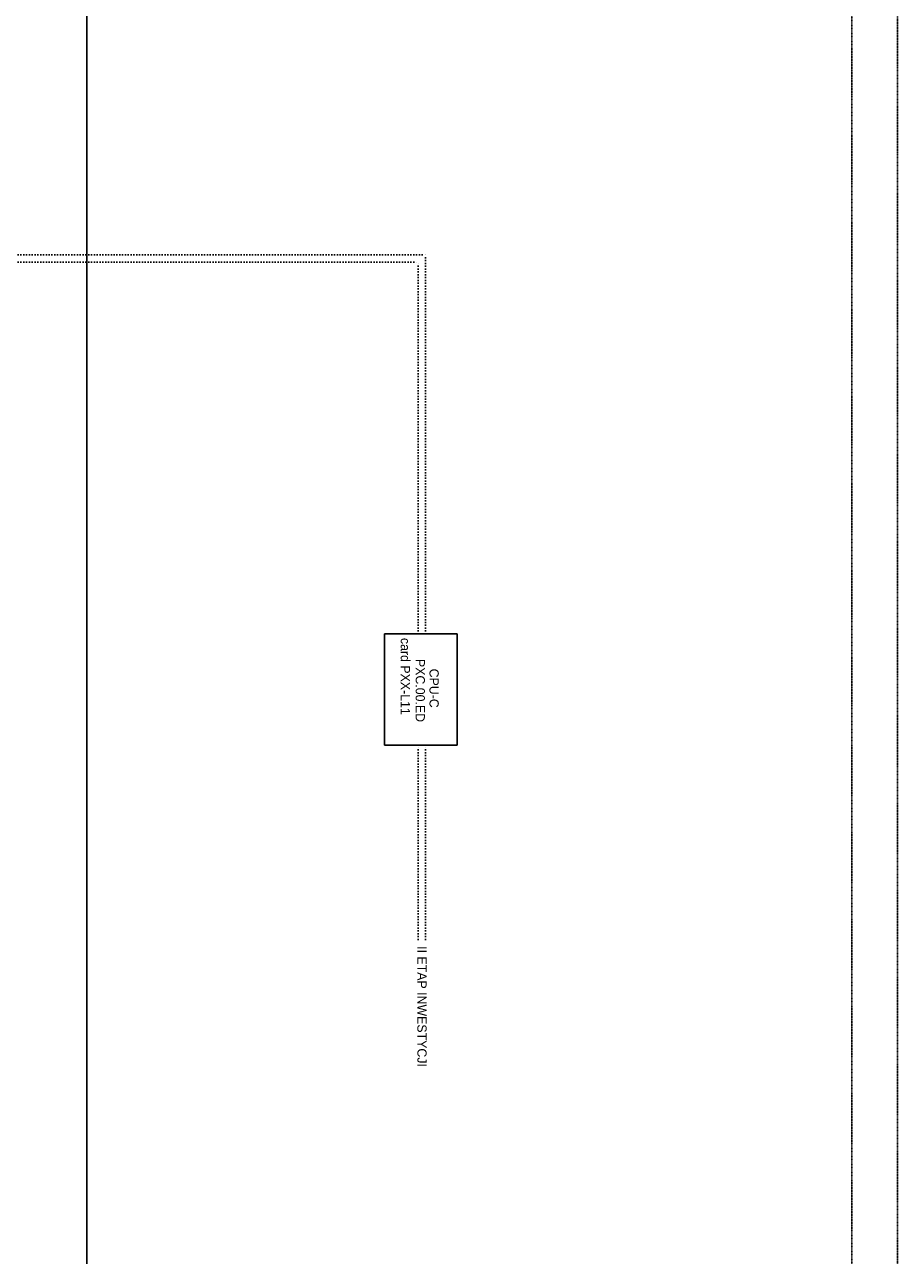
# Model space of a CAD drawing. Header units: millimetres. Extents: x -4295 to 10692, y -6128 to -188.
# Tile 28 of 30: x 9504 to 10461, y -3167 to -1818. Entities that reach past the tile are written whole.
import ezdxf
from ezdxf.enums import TextEntityAlignment as Align

# ---------------------------------------------------------------- set-up
doc = ezdxf.new("R2010")
doc.units = ezdxf.units.MM
doc.linetypes.add('ACAD_ISO07W100', pattern=[3, 0, -3])
doc.linetypes.add('DOT2', pattern=[0.125, 0, -0.125])
for name, color, linetype in [('AIS_SZAFY', 184, 'Continuous'), ('AIS_tabelka', 184, 'Continuous'), ('BACnet_LON', 170, 'Continuous'), ('BMS_podkład', 184, 'DOT2')]:
    doc.layers.add(name, color=color, linetype=linetype)
doc.layers.add('ETHERNET', color=10, linetype='Continuous', lineweight=30)

msp = doc.modelspace()

# ---------------------------------------------------------------- linework, layer by layer
at = {"layer": 'AIS_SZAFY'}
for p, q in [((9898.4, -2608.1), (9898.4, -2485.9)), ((9898.4, -2485.9), (9978, -2485.9)), ((9978, -2608.1), (9978, -2485.9)), ((9978, -2608.1), (9898.4, -2608.1))]:
    msp.add_line(p, q, dxfattribs=at)
at = {"layer": 'AIS_tabelka', "linetype": 'DOT2'}
for p, q in [((10461, -188), (10461, -6128)), ((10411, -488), (10411, -6078))]:
    msp.add_line(p, q, dxfattribs=at)
at = {"layer": 'AIS_tabelka', "color": 6}
msp.add_line((9571.9, -514.5), (9571.9, -6004.5), dxfattribs=at)
at = {"layer": 'BACnet_LON', "linetype": 'ACAD_ISO07W100'}
for p, q in [((8944.6, -2070.2), (9943.5, -2070.2)), ((8944.6, -2078.3), (9935.4, -2078.3)), ((9935.4, -2485.9), (9935.4, -2078.3)), ((9943.5, -2485.9), (9943.5, -2070.2))]:
    msp.add_line(p, q, dxfattribs=at)
at = {"layer": 'ETHERNET', "linetype": 'ACAD_ISO07W100'}
for p, q in [((9935.4, -2821), (9935.4, -2608.1)), ((9943.5, -2821), (9943.5, -2608.1))]:
    msp.add_line(p, q, dxfattribs=at)

# ---------------------------------------------------------------- texts
at = {"layer": 'BMS_podkład'}
for s, height, p in [('card PXX-L11', 10.125, (9921.3, -2490.4)), ('PXC.00.ED', 10.12, (9937.6, -2513.5))]:
    msp.add_text(s, height=height, rotation=270, dxfattribs=at).set_placement(p, align=Align.MIDDLE_LEFT)
at = {"layer": 'BMS_podkład', "color": 4}
for s, height, p in [('CPU-C', 10.12, (9952.8, -2524.1)), ('II ETAP INWESTYCJI', 10.125, (9939.5, -2828.4))]:
    msp.add_text(s, height=height, rotation=270, dxfattribs=at).set_placement(p, align=Align.MIDDLE_LEFT)

doc.saveas('drawing.dxf')
